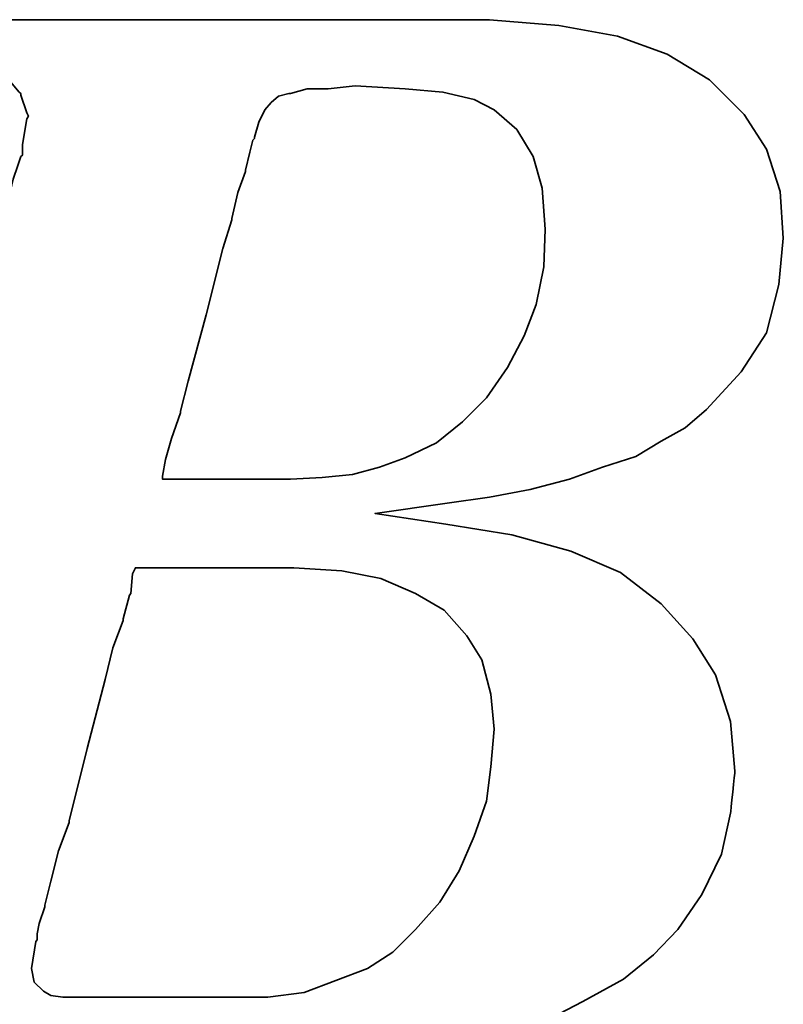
# Model space of a CAD drawing. Extents: x -595 to 1231, y -1825 to 93.
# Tile 38 of 51: x 75.49 to 77.24, y 42.77 to 45.03. Entities that reach past the tile are written whole.
import ezdxf

# ---------------------------------------------------------------- set-up
doc = ezdxf.new("R2010")
doc.units = 0
doc.header["$MEASUREMENT"] = 0
doc.layers.get('0').update_dxf_attribs({"linetype": 'CONTINUOUS'})
doc.layers.add('layer 1', color=7, linetype='CONTINUOUS')

# ---------------------------------------------------------------- blocks, each defined once
blk = doc.blocks.new('TBI_logo')
at = {"layer": 'layer 1', "color": 1, "lineweight": 35}
for points, knots in [([(-4.7437, -1.0519), (-4.7437, -1.0519), (-4.7665, -1.1038), (-4.7665, -1.1038), (-4.7665, -1.1038), (-4.7665, -1.1038), (-4.7695, -1.1095), (-4.7695, -1.1095), (-4.7695, -1.1095), (-4.7695, -1.1095), (-4.7695, -1.1125), (-4.7695, -1.1125), (-4.7695, -1.1125), (-4.7695, -1.1125), (-4.8037, -1.1467), (-4.8037, -1.1467), (-4.8037, -1.1467), (-4.8037, -1.1467), (-4.8067, -1.1467), (-4.8067, -1.1467), (-4.8067, -1.1467), (-4.8067, -1.1467), (-4.8097, -1.1497), (-4.8097, -1.1497), (-4.8097, -1.1497), (-4.8097, -1.1497), (-4.8559, -1.1728), (-4.8559, -1.1728), (-4.8559, -1.1728), (-4.8559, -1.1728), (-4.8613, -1.1728), (-4.8613, -1.1728), (-4.8613, -1.1728), (-4.8613, -1.1728), (-4.8643, -1.1755), (-4.8643, -1.1755), (-4.8643, -1.1755), (-4.8643, -1.1755), (-4.9165, -1.1815), (-4.9165, -1.1815), (-4.9165, -1.1815), (-4.9165, -1.1815), (-4.9189, -1.1815), (-4.9189, -1.1815), (-4.9189, -1.1815), (-4.9189, -1.1815), (-4.9249, -1.1815), (-4.9249, -1.1815), (-4.9249, -1.1815), (-4.9249, -1.1815), (-4.9423, -1.1815), (-4.9423, -1.1815), (-4.9423, -1.1815), (-4.9423, -1.1815), (-4.9885, -1.1815), (-4.9885, -1.1815), (-4.9885, -1.1815), (-4.9885, -1.1815), (-5.0341, -1.1815), (-5.0341, -1.1815), (-5.0341, -1.1815), (-5.0341, -1.1815), (-5.0401, -1.1815), (-5.0401, -1.1815), (-5.0401, -1.1815), (-5.0401, -1.1815), (-5.0401, -1.1842), (-5.0401, -1.1842), (-5.0401, -1.1842), (-5.0401, -1.1842), (-5.0431, -1.1872), (-5.0431, -1.1872), (-5.0431, -1.1872), (-5.0431, -1.1872), (-5.0545, -1.2301), (-5.0545, -1.2301), (-5.0545, -1.2301), (-5.0545, -1.2301), (-5.0629, -1.2706), (-5.0629, -1.2706), (-5.0629, -1.2706), (-5.0629, -1.2706), (-5.0575, -1.2706), (-5.0575, -1.2706), (-5.0575, -1.2706), (-5.0575, -1.2706), (-5.0341, -1.2706), (-5.0341, -1.2706), (-5.0341, -1.2706), (-5.0341, -1.2706), (-4.9711, -1.2706), (-4.9711, -1.2706), (-4.9711, -1.2706), (-4.9711, -1.2706), (-4.8844, -1.2706), (-4.8844, -1.2706), (-4.8844, -1.2706), (-4.8844, -1.2706), (-4.7869, -1.2706), (-4.7869, -1.2706), (-4.7869, -1.2706), (-4.7869, -1.2706), (-4.6717, -1.2706), (-4.6717, -1.2706), (-4.6717, -1.2706), (-4.6717, -1.2706), (-4.4353, -1.2706), (-4.4353, -1.2706), (-4.4353, -1.2706), (-4.4353, -1.2706), (-4.1935, -1.2706), (-4.1935, -1.2706), (-4.1935, -1.2706), (-4.1935, -1.2706), (-4.0783, -1.2706), (-4.0783, -1.2706), (-4.0783, -1.2706), (-4.0783, -1.2706), (-3.9805, -1.2706), (-3.9805, -1.2706), (-3.9805, -1.2706), (-3.9805, -1.2706), (-3.8941, -1.2706), (-3.8941, -1.2706), (-3.8941, -1.2706), (-3.8941, -1.2706), (-3.8311, -1.2706), (-3.8311, -1.2706), (-3.8311, -1.2706), (-3.8311, -1.2706), (-3.8077, -1.2706), (-3.8077, -1.2706), (-3.8077, -1.2706), (-3.8077, -1.2706), (-3.7903, -1.2706), (-3.7903, -1.2706), (-3.7903, -1.2706), (-3.7903, -1.2706), (-3.7789, -1.2706), (-3.7789, -1.2706), (-3.7789, -1.2706), (-3.7789, -1.2706), (-3.7735, -1.2706), (-3.7735, -1.2706), (-3.7735, -1.2706), (-3.7735, -1.2706), (-3.6637, -1.2649), (-3.6637, -1.2649), (-3.6637, -1.2649), (-3.6637, -1.2649), (-3.5575, -1.2505), (-3.5575, -1.2505), (-3.5575, -1.2505), (-3.5575, -1.2505), (-3.4537, -1.2247), (-3.4537, -1.2247), (-3.4537, -1.2247), (-3.4537, -1.2247), (-3.3559, -1.1929), (-3.3559, -1.1929), (-3.3559, -1.1929), (-3.3559, -1.1929), (-3.2665, -1.1467), (-3.2665, -1.1467), (-3.2665, -1.1467), (-3.2665, -1.1467), (-3.1891, -1.1038), (-3.1891, -1.1038), (-3.1891, -1.1038), (-3.1891, -1.1038), (-3.1315, -1.0576), (-3.1315, -1.0576), (-3.1315, -1.0576), (-3.1315, -1.0576), (-3.0853, -1.0087), (-3.0853, -1.0087), (-3.0853, -1.0087), (-3.0853, -1.0087), (-3.0391, -0.9421), (-3.0391, -0.9421), (-3.0391, -0.9421), (-3.0391, -0.9421), (-3.0019, -0.8647), (-3.0019, -0.8647), (-3.0019, -0.8647), (-3.0019, -0.8647), (-2.9845, -0.7867), (-2.9845, -0.7867), (-2.9845, -0.7867), (-2.9845, -0.7867), (-2.9761, -0.7063), (-2.9761, -0.7063), (-2.9761, -0.7063), (-2.9761, -0.7063), (-2.9845, -0.6115), (-2.9845, -0.6115), (-2.9845, -0.6115), (-2.9845, -0.6115), (-3.0133, -0.5221), (-3.0133, -0.5221), (-3.0133, -0.5221), (-3.0133, -0.5221), (-3.0565, -0.4531), (-3.0565, -0.4531), (-3.0565, -0.4531), (-3.0565, -0.4531), (-3.1171, -0.3865), (-3.1171, -0.3865), (-3.1171, -0.3865), (-3.1171, -0.3865), (-3.1945, -0.3265), (-3.1945, -0.3265), (-3.1945, -0.3265), (-3.1945, -0.3265), (-3.2899, -0.286), (-3.2899, -0.286), (-3.2899, -0.286), (-3.2899, -0.286), (-3.4021, -0.2545), (-3.4021, -0.2545), (-3.4021, -0.2545), (-3.4021, -0.2545), (-3.5287, -0.2341), (-3.5287, -0.2341), (-3.5287, -0.2341), (-3.5287, -0.2341), (-3.6637, -0.2137), (-3.6637, -0.2137), (-3.6637, -0.2137), (-3.6637, -0.2137), (-3.5257, -0.1939), (-3.5257, -0.1939), (-3.5257, -0.1939), (-3.5257, -0.1939), (-3.4453, -0.1825), (-3.4453, -0.1825), (-3.4453, -0.1825), (-3.4453, -0.1825), (-3.3673, -0.1681), (-3.3673, -0.1681), (-3.3673, -0.1681), (-3.3673, -0.1681), (-3.2923, -0.148), (-3.2923, -0.148), (-3.2923, -0.148), (-3.2923, -0.148), (-3.2293, -0.1249), (-3.2293, -0.1249), (-3.2293, -0.1249), (-3.2293, -0.1249), (-3.1657, -0.1045), (-3.1657, -0.1045), (-3.1657, -0.1045), (-3.1657, -0.1045), (-3.1171, -0.0757), (-3.1171, -0.0757), (-3.1171, -0.0757), (-3.1171, -0.0757), (-3.0709, -0.0499), (-3.0709, -0.0499), (-3.0709, -0.0499), (-3.0709, -0.0499), (-3.0304, -0.0151), (-3.0304, -0.0151), (-3.0304, -0.0151), (-3.0304, -0.0151), (-2.9641, 0.0569), (-2.9641, 0.0569), (-2.9641, 0.0569), (-2.9641, 0.0569), (-2.9155, 0.1313), (-2.9155, 0.1313), (-2.9155, 0.1313), (-2.9155, 0.1313), (-2.8921, 0.2237), (-2.8921, 0.2237), (-2.8921, 0.2237), (-2.8921, 0.2237), (-2.8837, 0.3128), (-2.8837, 0.3128), (-2.8837, 0.3128), (-2.8837, 0.3128), (-2.8897, 0.4019), (-2.8897, 0.4019), (-2.8897, 0.4019), (-2.8897, 0.4019), (-2.9155, 0.4829), (-2.9155, 0.4829), (-2.9155, 0.4829), (-2.9155, 0.4829), (-2.9587, 0.5489), (-2.9587, 0.5489), (-2.9587, 0.5489), (-2.9587, 0.5489), (-3.025, 0.6149), (-3.025, 0.6149), (-3.025, 0.6149), (-3.025, 0.6149), (-3.1054, 0.6641), (-3.1054, 0.6641), (-3.1054, 0.6641), (-3.1054, 0.6641), (-3.2005, 0.6989), (-3.2005, 0.6989), (-3.2005, 0.6989), (-3.2005, 0.6989), (-3.3127, 0.7187), (-3.3127, 0.7187), (-3.3127, 0.7187), (-3.3127, 0.7187), (-3.4453, 0.7301), (-3.4453, 0.7301), (-3.4453, 0.7301), (-3.4453, 0.7301), (-3.4567, 0.7301), (-3.4567, 0.7301), (-3.4567, 0.7301), (-3.4567, 0.7301), (-3.4969, 0.7301), (-3.4969, 0.7301), (-3.4969, 0.7301), (-3.4969, 0.7301), (-3.5545, 0.7301), (-3.5545, 0.7301), (-3.5545, 0.7301), (-3.5545, 0.7301), (-3.6295, 0.7301), (-3.6295, 0.7301), (-3.6295, 0.7301), (-3.6295, 0.7301), (-3.7213, 0.7301), (-3.7213, 0.7301), (-3.7213, 0.7301), (-3.7213, 0.7301), (-3.8191, 0.7301), (-3.8191, 0.7301), (-3.8191, 0.7301), (-3.8191, 0.7301), (-4.0384, 0.7301), (-4.0384, 0.7301), (-4.0384, 0.7301), (-4.0384, 0.7301), (-4.2571, 0.7301), (-4.2571, 0.7301), (-4.2571, 0.7301), (-4.2571, 0.7301), (-4.3549, 0.7301), (-4.3549, 0.7301), (-4.3549, 0.7301), (-4.3549, 0.7301), (-4.4467, 0.7301), (-4.4467, 0.7301), (-4.4467, 0.7301), (-4.4467, 0.7301), (-4.5217, 0.7301), (-4.5217, 0.7301), (-4.5217, 0.7301), (-4.5217, 0.7301), (-4.582, 0.7301), (-4.582, 0.7301), (-4.582, 0.7301), (-4.582, 0.7301), (-4.6141, 0.7301), (-4.6141, 0.7301), (-4.6141, 0.7301), (-4.6141, 0.7301), (-4.6141, 0.7274), (-4.6141, 0.7274), (-4.6141, 0.7274), (-4.6141, 0.7274), (-4.6171, 0.7247), (-4.6171, 0.7247), (-4.6171, 0.7247), (-4.6171, 0.7247), (-4.6285, 0.6785), (-4.6285, 0.6785), (-4.6285, 0.6785), (-4.6285, 0.6785), (-4.6369, 0.6413), (-4.6369, 0.6413), (-4.6369, 0.6413), (-4.6369, 0.6413), (-4.5739, 0.6413), (-4.5739, 0.6413), (-4.5739, 0.6413), (-4.5739, 0.6413), (-4.5163, 0.6413), (-4.5163, 0.6413), (-4.5163, 0.6413), (-4.5163, 0.6413), (-4.4986, 0.6413), (-4.4986, 0.6413), (-4.4986, 0.6413), (-4.4986, 0.6413), (-4.4932, 0.6413), (-4.4932, 0.6413), (-4.4932, 0.6413), (-4.4932, 0.6413), (-4.4527, 0.6413), (-4.4527, 0.6413), (-4.4527, 0.6413), (-4.4527, 0.6413), (-4.4497, 0.6413), (-4.4497, 0.6413), (-4.4497, 0.6413), (-4.4497, 0.6413), (-4.4467, 0.638), (-4.4467, 0.638), (-4.4467, 0.638), (-4.4467, 0.638), (-4.4209, 0.6323), (-4.4209, 0.6323), (-4.4209, 0.6323), (-4.4209, 0.6323), (-4.3921, 0.6269), (-4.3921, 0.6269), (-4.3921, 0.6269), (-4.3921, 0.6269), (-4.3897, 0.6269), (-4.3897, 0.6269), (-4.3897, 0.6269), (-4.3897, 0.6269), (-4.3723, 0.6209), (-4.3723, 0.6209), (-4.3723, 0.6209), (-4.3723, 0.6209), (-4.3663, 0.6209), (-4.3663, 0.6209), (-4.3663, 0.6209), (-4.3663, 0.6209), (-4.3633, 0.6149), (-4.3633, 0.6149), (-4.3633, 0.6149), (-4.3633, 0.6149), (-4.3435, 0.5918), (-4.3435, 0.5918), (-4.3435, 0.5918), (-4.3435, 0.5918), (-4.3405, 0.5891), (-4.3405, 0.5891), (-4.3405, 0.5891), (-4.3405, 0.5891), (-4.3405, 0.5861), (-4.3405, 0.5861), (-4.3405, 0.5861), (-4.3405, 0.5861), (-4.3291, 0.5519), (-4.3291, 0.5519), (-4.3291, 0.5519), (-4.3291, 0.5519), (-4.3261, 0.5459), (-4.3261, 0.5459), (-4.3261, 0.5459), (-4.3261, 0.5459), (-4.3291, 0.5405), (-4.3291, 0.5405), (-4.3291, 0.5405), (-4.3291, 0.5405), (-4.3375, 0.4913), (-4.3375, 0.4913), (-4.3375, 0.4913), (-4.3375, 0.4913), (-4.3375, 0.4739), (-4.3375, 0.4739), (-4.3375, 0.4739), (-4.3375, 0.4739), (-4.3375, 0.4709), (-4.3375, 0.4709), (-4.3375, 0.4709), (-4.3375, 0.4709), (-4.3405, 0.4685), (-4.3405, 0.4685), (-4.3405, 0.4685), (-4.3405, 0.4685), (-4.3462, 0.4511), (-4.3462, 0.4511), (-4.3462, 0.4511), (-4.3462, 0.4511), (-4.3549, 0.4253), (-4.3549, 0.4253), (-4.3549, 0.4253), (-4.3549, 0.4253), (-4.3633, 0.3905), (-4.3633, 0.3905), (-4.3633, 0.3905), (-4.3633, 0.3905), (-4.3753, 0.3503), (-4.3753, 0.3503), (-4.3753, 0.3503), (-4.3753, 0.3503), (-4.4011, 0.2522), (-4.4011, 0.2522), (-4.4011, 0.2522), (-4.4011, 0.2522), (-4.4323, 0.1313), (-4.4323, 0.1313), (-4.4323, 0.1313), (-4.4323, 0.1313), (-4.4671, 0.0017), (-4.4671, 0.0017), (-4.4671, 0.0017), (-4.4671, 0.0017), (-4.5421, -0.2776), (-4.5421, -0.2776), (-4.5421, -0.2776), (-4.5421, -0.2776), (-4.6171, -0.5593), (-4.6171, -0.5593), (-4.6171, -0.5593), (-4.6171, -0.5593), (-4.6513, -0.6919), (-4.6513, -0.6919), (-4.6513, -0.6919), (-4.6513, -0.6919), (-4.6831, -0.8071), (-4.6831, -0.8071), (-4.6831, -0.8071), (-4.6831, -0.8071), (-4.7089, -0.9052), (-4.7089, -0.9052), (-4.7089, -0.9052), (-4.7089, -0.9052), (-4.7176, -0.9454), (-4.7176, -0.9454), (-4.7176, -0.9454), (-4.7176, -0.9454), (-4.7263, -0.9826), (-4.7263, -0.9826), (-4.7263, -0.9826), (-4.7263, -0.9826), (-4.7263, -0.9853), (-4.7263, -0.9853), (-4.7263, -0.9853), (-4.7263, -0.9853), (-4.7347, -1.0087), (-4.7347, -1.0087), (-4.7347, -1.0087), (-4.7347, -1.0087), (-4.7407, -1.0318), (-4.7407, -1.0318), (-4.7407, -1.0318), (-4.7407, -1.0318), (-4.7407, -1.0405), (-4.7407, -1.0405), (-4.7407, -1.0405), (-4.7407, -1.0405), (-4.7407, -1.0459), (-4.7407, -1.0459), (-4.7407, -1.0459), (-4.7407, -1.0459), (-4.7407, -1.0489), (-4.7407, -1.0489), (-4.7407, -1.0489), (-4.7407, -1.0489), (-4.7437, -1.0519), (-4.7437, -1.0519)], [0, 0, 0, 0, 0.007194, 0.007194, 0.007194, 0.007194, 0.014388, 0.014388, 0.014388, 0.014388, 0.021583, 0.021583, 0.021583, 0.021583, 0.028777, 0.028777, 0.028777, 0.028777, 0.035971, 0.035971, 0.035971, 0.035971, 0.043165, 0.043165, 0.043165, 0.043165, 0.05036, 0.05036, 0.05036, 0.05036, 0.057554, 0.057554, 0.057554, 0.057554, 0.064748, 0.064748, 0.064748, 0.064748, 0.071942, 0.071942, 0.071942, 0.071942, 0.079137, 0.079137, 0.079137, 0.079137, 0.086331, 0.086331, 0.086331, 0.086331, 0.093525, 0.093525, 0.093525, 0.093525, 0.100719, 0.100719, 0.100719, 0.100719, 0.107914, 0.107914, 0.107914, 0.107914, 0.115108, 0.115108, 0.115108, 0.115108, 0.122302, 0.122302, 0.122302, 0.122302, 0.129496, 0.129496, 0.129496, 0.129496, 0.136691, 0.136691, 0.136691, 0.136691, 0.143885, 0.143885, 0.143885, 0.143885, 0.151079, 0.151079, 0.151079, 0.151079, 0.158273, 0.158273, 0.158273, 0.158273, 0.165468, 0.165468, 0.165468, 0.165468, 0.172662, 0.172662, 0.172662, 0.172662, 0.179856, 0.179856, 0.179856, 0.179856, 0.18705, 0.18705, 0.18705, 0.18705, 0.194245, 0.194245, 0.194245, 0.194245, 0.201439, 0.201439, 0.201439, 0.201439, 0.208633, 0.208633, 0.208633, 0.208633, 0.215827, 0.215827, 0.215827, 0.215827, 0.223022, 0.223022, 0.223022, 0.223022, 0.230216, 0.230216, 0.230216, 0.230216, 0.23741, 0.23741, 0.23741, 0.23741, 0.244604, 0.244604, 0.244604, 0.244604, 0.251799, 0.251799, 0.251799, 0.251799, 0.258993, 0.258993, 0.258993, 0.258993, 0.266187, 0.266187, 0.266187, 0.266187, 0.273381, 0.273381, 0.273381, 0.273381, 0.280576, 0.280576, 0.280576, 0.280576, 0.28777, 0.28777, 0.28777, 0.28777, 0.294964, 0.294964, 0.294964, 0.294964, 0.302158, 0.302158, 0.302158, 0.302158, 0.309353, 0.309353, 0.309353, 0.309353, 0.316547, 0.316547, 0.316547, 0.316547, 0.323741, 0.323741, 0.323741, 0.323741, 0.330935, 0.330935, 0.330935, 0.330935, 0.338129, 0.338129, 0.338129, 0.33813, 0.345324, 0.345324, 0.345324, 0.345324, 0.352518, 0.352518, 0.352518, 0.352518, 0.359712, 0.359712, 0.359712, 0.359712, 0.366906, 0.366906, 0.366906, 0.366906, 0.374101, 0.374101, 0.374101, 0.374101, 0.381295, 0.381295, 0.381295, 0.381295, 0.388489, 0.388489, 0.388489, 0.388489, 0.395683, 0.395683, 0.395683, 0.395683, 0.402878, 0.402878, 0.402878, 0.402878, 0.410072, 0.410072, 0.410072, 0.410072, 0.417266, 0.417266, 0.417266, 0.417266, 0.42446, 0.42446, 0.42446, 0.42446, 0.431655, 0.431655, 0.431655, 0.431655, 0.438849, 0.438849, 0.438849, 0.438849, 0.446043, 0.446043, 0.446043, 0.446043, 0.453237, 0.453237, 0.453237, 0.453237, 0.460432, 0.460432, 0.460432, 0.460432, 0.467626, 0.467626, 0.467626, 0.467626, 0.47482, 0.47482, 0.47482, 0.47482, 0.482014, 0.482014, 0.482014, 0.482014, 0.489209, 0.489209, 0.489209, 0.489209, 0.496403, 0.496403, 0.496403, 0.496403, 0.503597, 0.503597, 0.503597, 0.503597, 0.510791, 0.510791, 0.510791, 0.510791, 0.517986, 0.517986, 0.517986, 0.517986, 0.52518, 0.52518, 0.52518, 0.52518, 0.532374, 0.532374, 0.532374, 0.532374, 0.539568, 0.539568, 0.539568, 0.539568, 0.546763, 0.546763, 0.546763, 0.546763, 0.553957, 0.553957, 0.553957, 0.553957, 0.561151, 0.561151, 0.561151, 0.561151, 0.568345, 0.568345, 0.568345, 0.568345, 0.57554, 0.57554, 0.57554, 0.57554, 0.582734, 0.582734, 0.582734, 0.582734, 0.589928, 0.589928, 0.589928, 0.589928, 0.597122, 0.597122, 0.597122, 0.597122, 0.604317, 0.604317, 0.604317, 0.604317, 0.611511, 0.611511, 0.611511, 0.611511, 0.618705, 0.618705, 0.618705, 0.618705, 0.625899, 0.625899, 0.625899, 0.625899, 0.633094, 0.633094, 0.633094, 0.633094, 0.640288, 0.640288, 0.640288, 0.640288, 0.647482, 0.647482, 0.647482, 0.647482, 0.654676, 0.654676, 0.654676, 0.654676, 0.661871, 0.661871, 0.661871, 0.661871, 0.669065, 0.669065, 0.669065, 0.669065, 0.676259, 0.676259, 0.676259, 0.676259, 0.683453, 0.683453, 0.683453, 0.683453, 0.690647, 0.690647, 0.690647, 0.690647, 0.697842, 0.697842, 0.697842, 0.697842, 0.705036, 0.705036, 0.705036, 0.705036, 0.71223, 0.71223, 0.71223, 0.71223, 0.719424, 0.719424, 0.719424, 0.719424, 0.726619, 0.726619, 0.726619, 0.726619, 0.733813, 0.733813, 0.733813, 0.733813, 0.741007, 0.741007, 0.741007, 0.741007, 0.748201, 0.748201, 0.748201, 0.748201, 0.755396, 0.755396, 0.755396, 0.755396, 0.76259, 0.76259, 0.76259, 0.76259, 0.769784, 0.769784, 0.769784, 0.769784, 0.776978, 0.776978, 0.776978, 0.776978, 0.784173, 0.784173, 0.784173, 0.784173, 0.791367, 0.791367, 0.791367, 0.791367, 0.798561, 0.798561, 0.798561, 0.798561, 0.805755, 0.805755, 0.805755, 0.805755, 0.81295, 0.81295, 0.81295, 0.81295, 0.820144, 0.820144, 0.820144, 0.820144, 0.827338, 0.827338, 0.827338, 0.827338, 0.834532, 0.834532, 0.834532, 0.834532, 0.841727, 0.841727, 0.841727, 0.841727, 0.848921, 0.848921, 0.848921, 0.848921, 0.856115, 0.856115, 0.856115, 0.856115, 0.863309, 0.863309, 0.863309, 0.863309, 0.870504, 0.870504, 0.870504, 0.870504, 0.877698, 0.877698, 0.877698, 0.877698, 0.884892, 0.884892, 0.884892, 0.884892, 0.892086, 0.892086, 0.892086, 0.892086, 0.899281, 0.899281, 0.899281, 0.899281, 0.906475, 0.906475, 0.906475, 0.906475, 0.913669, 0.913669, 0.913669, 0.913669, 0.920863, 0.920863, 0.920863, 0.920863, 0.928058, 0.928058, 0.928058, 0.928058, 0.935252, 0.935252, 0.935252, 0.935252, 0.942446, 0.942446, 0.942446, 0.942446, 0.94964, 0.94964, 0.94964, 0.94964, 0.956835, 0.956835, 0.956835, 0.956835, 0.964029, 0.964029, 0.964029, 0.964029, 0.971223, 0.971223, 0.971223, 0.971223, 0.978417, 0.978417, 0.978417, 0.978417, 0.985612, 0.985612, 0.985612, 0.985612, 0.992806, 0.992806, 0.992806, 0.992806, 1, 1, 1, 1]), ([(-3.8857, 0.5345), (-3.8857, 0.5345), (-3.8941, 0.5057), (-3.8941, 0.5057), (-3.8941, 0.5057), (-3.8941, 0.5057), (-3.8941, 0.5027), (-3.8941, 0.5027), (-3.8941, 0.5027), (-3.8941, 0.5027), (-3.8971, 0.4997), (-3.8971, 0.4997), (-3.8971, 0.4997), (-3.8971, 0.4997), (-3.9031, 0.4769), (-3.9031, 0.4769), (-3.9031, 0.4769), (-3.9031, 0.4769), (-3.9115, 0.4424), (-3.9115, 0.4424), (-3.9115, 0.4424), (-3.9115, 0.4424), (-3.9115, 0.4397), (-3.9115, 0.4397), (-3.9115, 0.4397), (-3.9115, 0.4397), (-3.9259, 0.3995), (-3.9259, 0.3995), (-3.9259, 0.3995), (-3.9259, 0.3995), (-3.9376, 0.3503), (-3.9376, 0.3503), (-3.9376, 0.3503), (-3.9376, 0.3503), (-3.9376, 0.3473), (-3.9376, 0.3473), (-3.9376, 0.3473), (-3.9376, 0.3473), (-3.9547, 0.2927), (-3.9547, 0.2927), (-3.9547, 0.2927), (-3.9547, 0.2927), (-3.9865, 0.1661), (-3.9865, 0.1661), (-3.9865, 0.1661), (-3.9865, 0.1661), (-4.0207, 0.0395), (-4.0207, 0.0395), (-4.0207, 0.0395), (-4.0207, 0.0395), (-4.0351, -0.0181), (-4.0351, -0.0181), (-4.0351, -0.0181), (-4.0351, -0.0181), (-4.0351, -0.0211), (-4.0351, -0.0211), (-4.0351, -0.0211), (-4.0351, -0.0211), (-4.0525, -0.0703), (-4.0525, -0.0703), (-4.0525, -0.0703), (-4.0525, -0.0703), (-4.0639, -0.1105), (-4.0639, -0.1105), (-4.0639, -0.1105), (-4.0639, -0.1105), (-4.0699, -0.1423), (-4.0699, -0.1423), (-4.0699, -0.1423), (-4.0699, -0.1423), (-4.0699, -0.148), (-4.0699, -0.148), (-4.0699, -0.148), (-4.0699, -0.148), (-4.0555, -0.148), (-4.0555, -0.148), (-4.0555, -0.148), (-4.0555, -0.148), (-4.0093, -0.148), (-4.0093, -0.148), (-4.0093, -0.148), (-4.0093, -0.148), (-3.9577, -0.148), (-3.9577, -0.148), (-3.9577, -0.148), (-3.9577, -0.148), (-3.9055, -0.148), (-3.9055, -0.148), (-3.9055, -0.148), (-3.9055, -0.148), (-3.8653, -0.148), (-3.8653, -0.148), (-3.8653, -0.148), (-3.8653, -0.148), (-3.8365, -0.148), (-3.8365, -0.148), (-3.8365, -0.148), (-3.8365, -0.148), (-3.8251, -0.148), (-3.8251, -0.148), (-3.8251, -0.148), (-3.8251, -0.148), (-3.7645, -0.145), (-3.7645, -0.145), (-3.7645, -0.145), (-3.7645, -0.145), (-3.7069, -0.139), (-3.7069, -0.139), (-3.7069, -0.139), (-3.7069, -0.139), (-3.6553, -0.1249), (-3.6553, -0.1249), (-3.6553, -0.1249), (-3.6553, -0.1249), (-3.6061, -0.1075), (-3.6061, -0.1075), (-3.6061, -0.1075), (-3.6061, -0.1075), (-3.5461, -0.0787), (-3.5461, -0.0787), (-3.5461, -0.0787), (-3.5461, -0.0787), (-3.4969, -0.0385), (-3.4969, -0.0385), (-3.4969, -0.0385), (-3.4969, -0.0385), (-3.4507, 0.0074), (-3.4507, 0.0074), (-3.4507, 0.0074), (-3.4507, 0.0074), (-3.4105, 0.0653), (-3.4105, 0.0653), (-3.4105, 0.0653), (-3.4105, 0.0653), (-3.3787, 0.1259), (-3.3787, 0.1259), (-3.3787, 0.1259), (-3.3787, 0.1259), (-3.3559, 0.1859), (-3.3559, 0.1859), (-3.3559, 0.1859), (-3.3559, 0.1859), (-3.3415, 0.2579), (-3.3415, 0.2579), (-3.3415, 0.2579), (-3.3415, 0.2579), (-3.3385, 0.3299), (-3.3385, 0.3299), (-3.3385, 0.3299), (-3.3385, 0.3299), (-3.3445, 0.4079), (-3.3445, 0.4079), (-3.3445, 0.4079), (-3.3445, 0.4079), (-3.3619, 0.4685), (-3.3619, 0.4685), (-3.3619, 0.4685), (-3.3619, 0.4685), (-3.3931, 0.5201), (-3.3931, 0.5201), (-3.3931, 0.5201), (-3.3931, 0.5201), (-3.4363, 0.5576), (-3.4363, 0.5576), (-3.4363, 0.5576), (-3.4363, 0.5576), (-3.4741, 0.5777), (-3.4741, 0.5777), (-3.4741, 0.5777), (-3.4741, 0.5777), (-3.5341, 0.5918), (-3.5341, 0.5918), (-3.5341, 0.5918), (-3.5341, 0.5918), (-3.6061, 0.5981), (-3.6061, 0.5981), (-3.6061, 0.5981), (-3.6061, 0.5981), (-3.7015, 0.6035), (-3.7015, 0.6035), (-3.7015, 0.6035), (-3.7015, 0.6035), (-3.7531, 0.5981), (-3.7531, 0.5981), (-3.7531, 0.5981), (-3.7531, 0.5981), (-3.7558, 0.5981), (-3.7558, 0.5981), (-3.7558, 0.5981), (-3.7558, 0.5981), (-3.7933, 0.5981), (-3.7933, 0.5981), (-3.7933, 0.5981), (-3.7933, 0.5981), (-3.8251, 0.5891), (-3.8251, 0.5891), (-3.8251, 0.5891), (-3.8251, 0.5891), (-3.8281, 0.5891), (-3.8281, 0.5891), (-3.8281, 0.5891), (-3.8281, 0.5891), (-3.8479, 0.5837), (-3.8479, 0.5837), (-3.8479, 0.5837), (-3.8479, 0.5837), (-3.8623, 0.5717), (-3.8623, 0.5717), (-3.8623, 0.5717), (-3.8623, 0.5717), (-3.8743, 0.5576), (-3.8743, 0.5576), (-3.8743, 0.5576), (-3.8743, 0.5576), (-3.8857, 0.5345), (-3.8857, 0.5345)], [0, 0, 0, 0, 0.018519, 0.018519, 0.018519, 0.018519, 0.037037, 0.037037, 0.037037, 0.037037, 0.055556, 0.055556, 0.055556, 0.055556, 0.074074, 0.074074, 0.074074, 0.074074, 0.092593, 0.092593, 0.092593, 0.092593, 0.111111, 0.111111, 0.111111, 0.111111, 0.12963, 0.12963, 0.12963, 0.12963, 0.148148, 0.148148, 0.148148, 0.148148, 0.166667, 0.166667, 0.166667, 0.166667, 0.185185, 0.185185, 0.185185, 0.185185, 0.203704, 0.203704, 0.203704, 0.203704, 0.222222, 0.222222, 0.222222, 0.222222, 0.240741, 0.240741, 0.240741, 0.240741, 0.259259, 0.259259, 0.259259, 0.259259, 0.277778, 0.277778, 0.277778, 0.277778, 0.296296, 0.296296, 0.296296, 0.296296, 0.314815, 0.314815, 0.314815, 0.314815, 0.333333, 0.333333, 0.333333, 0.333333, 0.351852, 0.351852, 0.351852, 0.351852, 0.37037, 0.37037, 0.37037, 0.37037, 0.388889, 0.388889, 0.388889, 0.388889, 0.407407, 0.407407, 0.407407, 0.407407, 0.425926, 0.425926, 0.425926, 0.425926, 0.444444, 0.444444, 0.444444, 0.444444, 0.462963, 0.462963, 0.462963, 0.462963, 0.481481, 0.481481, 0.481481, 0.481481, 0.5, 0.5, 0.5, 0.5, 0.518519, 0.518519, 0.518519, 0.518519, 0.537037, 0.537037, 0.537037, 0.537037, 0.555556, 0.555556, 0.555556, 0.555556, 0.574074, 0.574074, 0.574074, 0.574074, 0.592593, 0.592593, 0.592593, 0.592593, 0.611111, 0.611111, 0.611111, 0.611111, 0.62963, 0.62963, 0.62963, 0.62963, 0.648148, 0.648148, 0.648148, 0.648148, 0.666667, 0.666667, 0.666667, 0.666667, 0.685185, 0.685185, 0.685185, 0.685185, 0.703704, 0.703704, 0.703704, 0.703704, 0.722222, 0.722222, 0.722222, 0.722222, 0.740741, 0.740741, 0.740741, 0.740741, 0.759259, 0.759259, 0.759259, 0.759259, 0.777778, 0.777778, 0.777778, 0.777778, 0.796296, 0.796296, 0.796296, 0.796296, 0.814815, 0.814815, 0.814815, 0.814815, 0.833333, 0.833333, 0.833333, 0.833333, 0.851852, 0.851852, 0.851852, 0.851852, 0.87037, 0.87037, 0.87037, 0.87037, 0.888889, 0.888889, 0.888889, 0.888889, 0.907407, 0.907407, 0.907407, 0.907407, 0.925926, 0.925926, 0.925926, 0.925926, 0.944444, 0.944444, 0.944444, 0.944444, 0.962963, 0.962963, 0.962963, 0.962963, 0.981481, 0.981481, 0.981481, 0.981481, 1, 1, 1, 1]), ([(-4.309, -1.0171), (-4.309, -1.0171), (-4.309, -1.0288), (-4.309, -1.0288), (-4.309, -1.0288), (-4.309, -1.0288), (-4.3117, -1.0318), (-4.3117, -1.0318), (-4.3117, -1.0318), (-4.3117, -1.0318), (-4.3201, -1.0837), (-4.3201, -1.0837), (-4.3201, -1.0837), (-4.3201, -1.0837), (-4.3147, -1.1095), (-4.3147, -1.1095), (-4.3147, -1.1095), (-4.3147, -1.1095), (-4.2973, -1.1269), (-4.2973, -1.1269), (-4.2973, -1.1269), (-4.2973, -1.1269), (-4.2829, -1.135), (-4.2829, -1.135), (-4.2829, -1.135), (-4.2829, -1.135), (-4.2601, -1.1383), (-4.2601, -1.1383), (-4.2601, -1.1383), (-4.2601, -1.1383), (-4.2223, -1.1383), (-4.2223, -1.1383), (-4.2223, -1.1383), (-4.2223, -1.1383), (-4.1821, -1.1383), (-4.1821, -1.1383), (-4.1821, -1.1383), (-4.1821, -1.1383), (-4.1707, -1.1383), (-4.1707, -1.1383), (-4.1707, -1.1383), (-4.1707, -1.1383), (-4.1416, -1.1383), (-4.1416, -1.1383), (-4.1416, -1.1383), (-4.1416, -1.1383), (-4.0615, -1.1383), (-4.0615, -1.1383), (-4.0615, -1.1383), (-4.0615, -1.1383), (-3.9805, -1.1383), (-3.9805, -1.1383), (-3.9805, -1.1383), (-3.9805, -1.1383), (-3.9517, -1.1383), (-3.9517, -1.1383), (-3.9517, -1.1383), (-3.9517, -1.1383), (-3.9433, -1.1383), (-3.9433, -1.1383), (-3.9433, -1.1383), (-3.9433, -1.1383), (-3.8683, -1.1383), (-3.8683, -1.1383), (-3.8683, -1.1383), (-3.8683, -1.1383), (-3.7993, -1.1293), (-3.7993, -1.1293), (-3.7993, -1.1293), (-3.7993, -1.1293), (-3.7387, -1.1065), (-3.7387, -1.1065), (-3.7387, -1.1065), (-3.7387, -1.1065), (-3.6781, -1.0837), (-3.6781, -1.0837), (-3.6781, -1.0837), (-3.6781, -1.0837), (-3.6295, -1.0519), (-3.6295, -1.0519), (-3.6295, -1.0519), (-3.6295, -1.0519), (-3.5863, -1.0087), (-3.5863, -1.0087), (-3.5863, -1.0087), (-3.5863, -1.0087), (-3.5401, -0.9565), (-3.5401, -0.9565), (-3.5401, -0.9565), (-3.5401, -0.9565), (-3.5029, -0.8965), (-3.5029, -0.8965), (-3.5029, -0.8965), (-3.5029, -0.8965), (-3.4741, -0.8302), (-3.4741, -0.8302), (-3.4741, -0.8302), (-3.4741, -0.8302), (-3.4507, -0.7639), (-3.4507, -0.7639), (-3.4507, -0.7639), (-3.4507, -0.7639), (-3.4423, -0.6979), (-3.4423, -0.6979), (-3.4423, -0.6979), (-3.4423, -0.6979), (-3.4363, -0.6259), (-3.4363, -0.6259), (-3.4363, -0.6259), (-3.4363, -0.6259), (-3.4423, -0.5593), (-3.4423, -0.5593), (-3.4423, -0.5593), (-3.4423, -0.5593), (-3.4597, -0.4933), (-3.4597, -0.4933), (-3.4597, -0.4933), (-3.4597, -0.4933), (-3.4885, -0.4474), (-3.4885, -0.4474), (-3.4885, -0.4474), (-3.4885, -0.4474), (-3.5317, -0.3985), (-3.5317, -0.3985), (-3.5317, -0.3985), (-3.5317, -0.3985), (-3.5863, -0.3664), (-3.5863, -0.3664), (-3.5863, -0.3664), (-3.5863, -0.3664), (-3.6526, -0.3379), (-3.6526, -0.3379), (-3.6526, -0.3379), (-3.6526, -0.3379), (-3.727, -0.3235), (-3.727, -0.3235), (-3.727, -0.3235), (-3.727, -0.3235), (-3.8191, -0.3175), (-3.8191, -0.3175), (-3.8191, -0.3175), (-3.8191, -0.3175), (-3.8251, -0.3175), (-3.8251, -0.3175), (-3.8251, -0.3175), (-3.8251, -0.3175), (-3.8365, -0.3175), (-3.8365, -0.3175), (-3.8365, -0.3175), (-3.8365, -0.3175), (-3.8713, -0.3175), (-3.8713, -0.3175), (-3.8713, -0.3175), (-3.8713, -0.3175), (-3.9175, -0.3175), (-3.9175, -0.3175), (-3.9175, -0.3175), (-3.9175, -0.3175), (-3.9748, -0.3175), (-3.9748, -0.3175), (-3.9748, -0.3175), (-3.9748, -0.3175), (-4.0327, -0.3175), (-4.0327, -0.3175), (-4.0327, -0.3175), (-4.0327, -0.3175), (-4.0903, -0.3175), (-4.0903, -0.3175), (-4.0903, -0.3175), (-4.0903, -0.3175), (-4.1215, -0.3175), (-4.1215, -0.3175), (-4.1215, -0.3175), (-4.1215, -0.3175), (-4.1272, -0.3289), (-4.1272, -0.3289), (-4.1272, -0.3289), (-4.1272, -0.3289), (-4.1305, -0.3664), (-4.1305, -0.3664), (-4.1305, -0.3664), (-4.1305, -0.3664), (-4.1329, -0.3697), (-4.1329, -0.3697), (-4.1329, -0.3697), (-4.1329, -0.3697), (-4.1449, -0.4153), (-4.1449, -0.4153), (-4.1449, -0.4153), (-4.1449, -0.4153), (-4.1449, -0.4183), (-4.1449, -0.4183), (-4.1449, -0.4183), (-4.1449, -0.4183), (-4.1647, -0.4705), (-4.1647, -0.4705), (-4.1647, -0.4705), (-4.1647, -0.4705), (-4.1791, -0.5308), (-4.1791, -0.5308), (-4.1791, -0.5308), (-4.1791, -0.5308), (-4.2139, -0.6631), (-4.2139, -0.6631), (-4.2139, -0.6631), (-4.2139, -0.6631), (-4.2481, -0.8014), (-4.2481, -0.8014), (-4.2481, -0.8014), (-4.2481, -0.8014), (-4.2481, -0.8041), (-4.2481, -0.8041), (-4.2481, -0.8041), (-4.2481, -0.8041), (-4.2682, -0.8587), (-4.2682, -0.8587), (-4.2682, -0.8587), (-4.2682, -0.8587), (-4.2829, -0.9166), (-4.2829, -0.9166), (-4.2829, -0.9166), (-4.2829, -0.9166), (-4.2943, -0.9625), (-4.2943, -0.9625), (-4.2943, -0.9625), (-4.2943, -0.9625), (-4.2943, -0.9655), (-4.2943, -0.9655), (-4.2943, -0.9655), (-4.2943, -0.9655), (-4.3057, -0.9973), (-4.3057, -0.9973), (-4.3057, -0.9973), (-4.3057, -0.9973), (-4.309, -1.0171), (-4.309, -1.0171)], [0, 0, 0, 0, 0.016949, 0.016949, 0.016949, 0.016949, 0.033898, 0.033898, 0.033898, 0.033898, 0.050847, 0.050847, 0.050847, 0.050847, 0.067797, 0.067797, 0.067797, 0.067797, 0.084746, 0.084746, 0.084746, 0.084746, 0.101695, 0.101695, 0.101695, 0.101695, 0.118644, 0.118644, 0.118644, 0.118644, 0.135593, 0.135593, 0.135593, 0.135593, 0.152542, 0.152542, 0.152542, 0.152542, 0.169492, 0.169492, 0.169492, 0.169492, 0.186441, 0.186441, 0.186441, 0.186441, 0.20339, 0.20339, 0.20339, 0.20339, 0.220339, 0.220339, 0.220339, 0.220339, 0.237288, 0.237288, 0.237288, 0.237288, 0.254237, 0.254237, 0.254237, 0.254237, 0.271186, 0.271186, 0.271186, 0.271186, 0.288136, 0.288136, 0.288136, 0.288136, 0.305085, 0.305085, 0.305085, 0.305085, 0.322034, 0.322034, 0.322034, 0.322034, 0.338983, 0.338983, 0.338983, 0.338983, 0.355932, 0.355932, 0.355932, 0.355932, 0.372881, 0.372881, 0.372881, 0.372881, 0.389831, 0.389831, 0.389831, 0.389831, 0.40678, 0.40678, 0.40678, 0.40678, 0.423729, 0.423729, 0.423729, 0.423729, 0.440678, 0.440678, 0.440678, 0.440678, 0.457627, 0.457627, 0.457627, 0.457627, 0.474576, 0.474576, 0.474576, 0.474576, 0.491525, 0.491525, 0.491525, 0.491525, 0.508475, 0.508475, 0.508475, 0.508475, 0.525424, 0.525424, 0.525424, 0.525424, 0.542373, 0.542373, 0.542373, 0.542373, 0.559322, 0.559322, 0.559322, 0.559322, 0.576271, 0.576271, 0.576271, 0.576271, 0.59322, 0.59322, 0.59322, 0.59322, 0.610169, 0.610169, 0.610169, 0.61017, 0.627119, 0.627119, 0.627119, 0.627119, 0.644068, 0.644068, 0.644068, 0.644068, 0.661017, 0.661017, 0.661017, 0.661017, 0.677966, 0.677966, 0.677966, 0.677966, 0.694915, 0.694915, 0.694915, 0.694915, 0.711864, 0.711864, 0.711864, 0.711864, 0.728814, 0.728814, 0.728814, 0.728814, 0.745763, 0.745763, 0.745763, 0.745763, 0.762712, 0.762712, 0.762712, 0.762712, 0.779661, 0.779661, 0.779661, 0.779661, 0.79661, 0.79661, 0.79661, 0.79661, 0.813559, 0.813559, 0.813559, 0.813559, 0.830508, 0.830508, 0.830508, 0.830508, 0.847458, 0.847458, 0.847458, 0.847458, 0.864407, 0.864407, 0.864407, 0.864407, 0.881356, 0.881356, 0.881356, 0.881356, 0.898305, 0.898305, 0.898305, 0.898305, 0.915254, 0.915254, 0.915254, 0.915254, 0.932203, 0.932203, 0.932203, 0.932203, 0.949153, 0.949153, 0.949153, 0.949153, 0.966102, 0.966102, 0.966102, 0.966102, 0.983051, 0.983051, 0.983051, 0.983051, 1, 1, 1, 1])]:
    blk.add_open_spline(points, degree=3, knots=knots, dxfattribs=at)

msp = doc.modelspace()

# ---------------------------------------------------------------- block references
at = {"xscale": 1.199999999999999, "yscale": 1.199999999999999, "zscale": 1.199999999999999}
msp.add_blockref('TBI_logo', (80.6998, 44.1565), dxfattribs=at)

doc.saveas('drawing.dxf')
